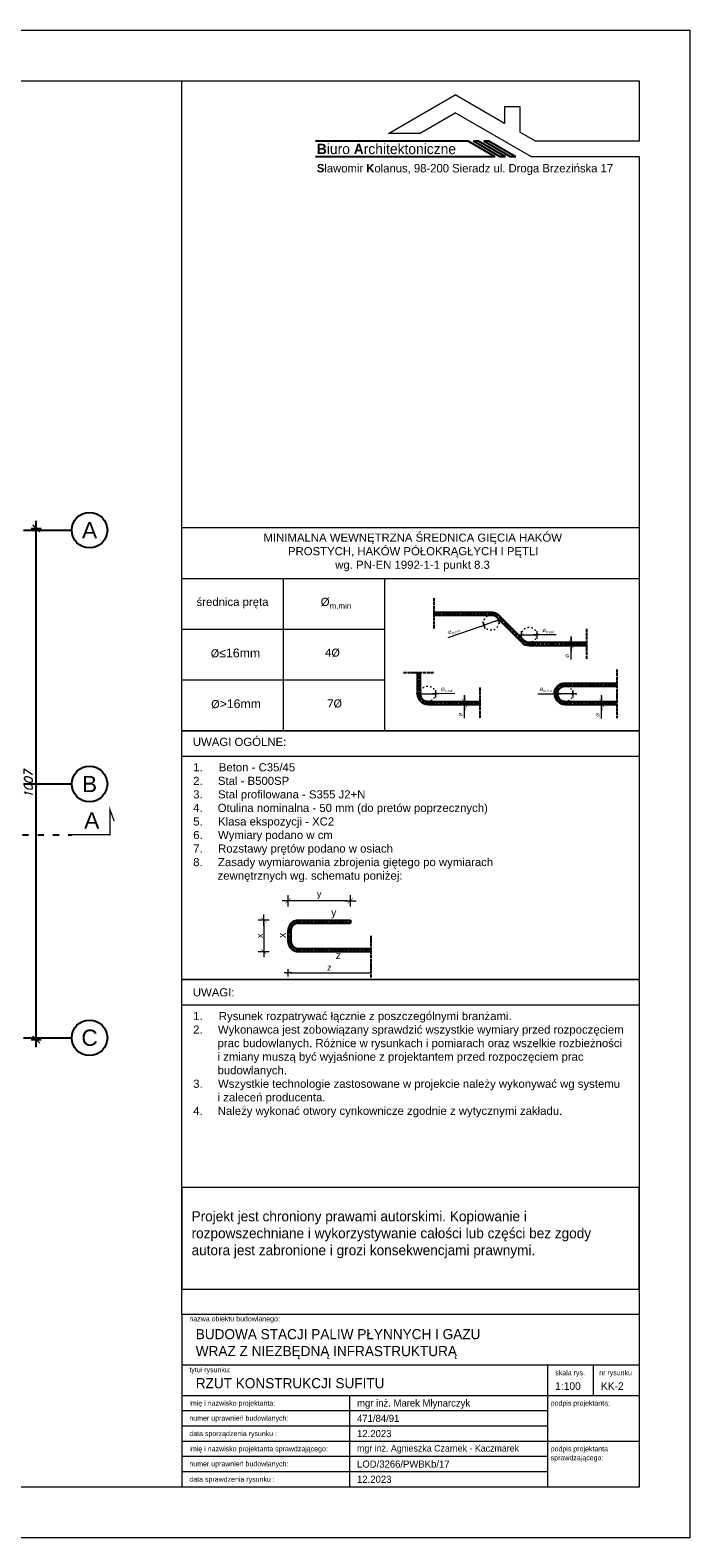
# Model space of a CAD drawing. Header units: millimetres. Extents: x 1814 to 94182, y 11562 to 49454.
# Tile 64 of 143: x 16048 to 17346, y 16813 to 19783. Entities that reach past the tile are written whole.
import ezdxf

# ---------------------------------------------------------------- set-up
doc = ezdxf.new("R2010")
doc.units = ezdxf.units.MM
doc.linetypes.add('ACAD_ISO03W100', pattern=[30, 12, -18])
doc.linetypes.add('ACAD_ISO04W100', pattern=[30, 24, -3, 0, -3])
for name, color, linetype in [('odnośnik', 140, 'Continuous'), ('opis', 50, 'Continuous'), ('osie', 40, 'ACAD_ISO04W100')]:
    doc.layers.add(name, color=color, linetype=linetype)
doc.layers.add('pomoc', color=210, linetype='Continuous', lineweight=9, plot=False)
for name, color, linetype, lineweight in [('ramka', 84, 'Continuous', 15), ('widok 0.15', 150, 'Continuous', 15), ('widok 0.25', 30, 'Continuous', 25), ('wymiar', 135, 'Continuous', 9)]:
    doc.layers.add(name, color=color, linetype=linetype, lineweight=lineweight)
doc.styles.add('ARIAL 16', font='arial.ttf', dxfattribs={"height": 16})
doc.styles.add('GENERATED_STYLE_3', font='arial.ttf')
doc.styles.add('GENERATED_STYLE_4', font='txt')
doc.styles.add('Opisowy', font='arial.ttf')
doc.styles.get("Standard").update_dxf_attribs({"font": 'arial.ttf'})
doc.styles.add('WMF-System0', font='SIMPLEX')
doc.styles.add('WYMIARY', font='simplex.shx', dxfattribs={"oblique": 15})
doc.dimstyles.new('1-100', dxfattribs={"dimscale": 100, "dimtxt": 0.16, "dimasz": 0.2, "dimexe": 0.1, "dimexo": 0.1, "dimgap": 0.075, "dimtad": 1, "dimrnd": 0.01, "dimzin": 9, "dimtxsty": 'WYMIARY', "dimblk": 'ARCHTICK', "dimcen": 0.2, "dimdle": 0.15, "dimadec": 1, "dimazin": 1, "dimtfac": 1, "dimtix": 1, "dimtmove": 2, "dimatfit": 3, "dimldrblk": 'ARCHTICK', "dimfxl": 0, "dimarcsym": 0})

# ---------------------------------------------------------------- blocks, each defined once
blk = doc.blocks.new('_ARCHTICK')
at = {"color": 0, "linetype": 'ByBlock', "lineweight": -2}
blk.add_solid([(0.4, 0.31), (0.31, 0.4), (-0.31, -0.4), (-0.4, -0.31)], dxfattribs=at)
blk = doc.blocks.new('*D1969')
at = {"layer": 'Defpoints', "color": 0}
for p in [(15739.8, 18801.6), (16059.8, 18801.6), (15739.8, 17794.6)]:
    blk.add_point(p, dxfattribs=at)
at = {"layer": 'wymiar', "color": 0, "lineweight": -2}
for p, q in [((16049.8, 18801.6), (16069.8, 18801.6)), ((16059.8, 17779.6), (16059.8, 18816.6)), ((16049.8, 17794.6), (16069.8, 17794.6))]:
    blk.add_line(p, q, dxfattribs=at)
at = {"layer": 'wymiar', "color": 0, "lineweight": -2, "xscale": 20, "yscale": 20, "zscale": 20}
for p, rotation in [((16059.8, 18801.6), 90), ((16059.8, 17794.6), 270)]:
    blk.add_blockref('_ARCHTICK', p, dxfattribs=dict(at, rotation=rotation))
at = {"layer": 'wymiar', "color": 0, "insert": (16044.3, 18298.1), "char_height": 16, "attachment_point": 5, "rotation": 90, "style": 'WYMIARY'}
blk.add_mtext('1007', dxfattribs=at)

msp = doc.modelspace()

# ---------------------------------------------------------------- linework, layer by layer
at = {"linetype": 'Continuous'}
for p, q in [((16910.171, 19564.23), (16609.705, 19564.23)), ((16963.095, 19533.674), (16910.171, 19564.23)), ((16973.28, 19533.674), (16920.356, 19564.23)), ((16930.541, 19564.23), (16920.356, 19564.23)), ((16983.466, 19533.674), (16930.541, 19564.23)), ((16993.651, 19533.674), (16940.727, 19564.23)), ((16950.912, 19564.23), (16940.727, 19564.23)), ((17003.836, 19533.674), (16950.912, 19564.23)), ((16963.095, 19533.674), (16609.705, 19533.674)), ((16983.466, 19533.674), (16973.28, 19533.674)), ((17003.836, 19533.674), (16993.651, 19533.674))]:
    msp.add_line(p, q, dxfattribs=at)
at = {"layer": 'odnośnik', "linetype": 'ACAD_ISO03W100'}
msp.add_line((13512.786, 18198.122), (16129.786, 18198.122), dxfattribs=at)
at = {"layer": 'odnośnik', "const_width": 2.5}
msp.add_lwpolyline([(16129.786, 18198.122), (16204.786, 18198.122), (16204.786, 18248.122), (16213.336, 18224.629)], dxfattribs=at)
at = {"layer": 'odnośnik'}
for centre in [(16164.786, 18798.122), (16164.786, 18298.122), (16164.786, 17798.122)]:
    msp.add_circle(centre, 35, dxfattribs=at)
at = {"layer": 'opis'}
for p, q in [((17101.821, 18576.879), (17123.62, 18576.879)), ((17123.62, 18570.879), (17101.821, 18570.879)), ((16891.821, 18460.963), (16913.62, 18460.963)), ((16913.62, 18454.963), (16891.821, 18454.963)), ((17161.821, 18460.963), (17183.62, 18460.963)), ((17183.62, 18454.963), (17161.821, 18454.963))]:
    msp.add_line(p, q, dxfattribs=at)
at = {"layer": 'osie', "ltscale": 4}
for p, q in [((13512.786, 18798.122), (16129.786, 18798.122)), ((13512.786, 18298.122), (16129.786, 18298.122)), ((13512.786, 17798.122), (16129.786, 17798.122))]:
    msp.add_line(p, q, dxfattribs=at)
at = {"layer": 'osie', "ltscale": 0.25}
for p, q in [((16842.72, 18663.879), (16842.72, 18603.879)), ((17017.448, 18579.151), (16967.992, 18628.607)), ((17142.72, 18603.879), (17142.72, 18543.879)), ((16782.72, 18517.963), (16842.72, 18517.963)), ((17202.72, 18523.879), (17202.72, 18427.963)), ((16932.72, 18487.963), (16932.72, 18427.963)), ((16558.192, 18008.87), (16558.192, 17988.954)), ((16576.192, 18026.87), (16678.192, 18026.87)), ((16718.192, 17998.912), (16718.192, 17916.954)), ((16576.192, 17970.954), (16718.192, 17970.954))]:
    msp.add_line(p, q, dxfattribs=at)
for points in [[(16842.72, 18633.879), (16955.264, 18633.879, -0.19891237), (16967.992, 18628.607)], [(17017.448, 18579.151, 0.19891237), (17030.176, 18573.879), (17142.72, 18573.879)], [(16812.72, 18517.963), (16812.72, 18475.963, 0.41421356), (16830.72, 18457.963), (16932.72, 18457.963)], [(17082.72, 18475.879, -0.41421356), (17100.72, 18493.879), (17202.72, 18493.879)], [(17082.72, 18475.963, 0.41421356), (17100.72, 18457.963), (17202.72, 18457.963)]]:
    msp.add_lwpolyline(points, format="xyb", dxfattribs=at)
for centre, start, end in [((16576.192, 18008.87), 90, 180), ((16576.192, 17988.954), 180, 270)]:
    msp.add_arc(centre, 18, start, end, dxfattribs=at)
at = {"layer": 'pomoc'}
msp.add_lwpolyline([(13146.286, 19783.122), (17346.286, 19783.122), (17346.286, 16813.122), (13146.286, 16813.122)], close=True, dxfattribs=at)
at = {"layer": 'ramka', "linetype": 'Continuous'}
for p, q in [((13146.286, 19683.122), (17246.286, 19683.122)), ((16346.286, 17253.122), (16346.286, 19683.122)), ((17246.286, 19683.122), (17246.286, 19564.23)), ((16753.142, 19579.508), (16884.63, 19655.422)), ((16981.39, 19599.557), (16884.63, 19655.422)), ((16981.39, 19632.842), (16981.39, 19599.557)), ((16981.39, 19632.842), (17011.946, 19632.842)), ((17011.946, 19632.842), (17011.946, 19581.916)), ((16814.254, 19579.508), (16884.63, 19620.139)), ((17034.392, 19533.674), (16884.63, 19620.139)), ((16814.254, 19579.508), (16753.142, 19579.508)), ((17042.58, 19564.23), (17011.946, 19581.916)), ((17246.286, 19564.23), (17042.58, 19564.23)), ((17246.286, 19533.674), (17034.392, 19533.674)), ((17246.286, 19533.674), (17246.286, 16913.122)), ((16346.286, 17253.122), (16346.286, 16913.122)), ((17246.286, 17253.122), (16346.286, 17253.122)), ((17246.286, 17153.122), (16346.286, 17153.122)), ((17066.286, 17153.122), (17066.286, 17093.122)), ((17156.286, 17153.122), (17156.286, 17093.122)), ((17246.286, 17093.122), (16346.286, 17093.122)), ((16676.286, 17093.122), (16676.286, 17003.122)), ((17066.286, 17093.122), (17066.286, 17003.122)), ((17066.286, 17063.122), (16346.286, 17063.122)), ((17066.286, 17033.122), (16346.286, 17033.122)), ((17246.286, 17003.122), (16346.286, 17003.122)), ((16676.286, 17003.122), (16676.286, 16913.122)), ((17066.286, 17003.122), (17066.286, 16913.122)), ((17066.286, 16973.122), (16346.286, 16973.122)), ((17066.286, 16943.122), (16346.286, 16943.122)), ((17246.286, 16913.122), (13146.286, 16913.122))]:
    msp.add_line(p, q, dxfattribs=at)
at = {"layer": 'ramka', "ltscale": 0.2}
for p, q in [((16346.286, 18703.122), (17246.286, 18703.122)), ((16546.286, 18403.122), (16546.286, 18703.122)), ((16746.286, 18403.122), (16746.286, 18703.122)), ((16346.286, 18603.122), (16746.286, 18603.122)), ((16346.286, 18503.122), (16746.286, 18503.122)), ((16346.286, 18353.122), (17246.286, 18353.122)), ((16346.286, 17863.122), (17246.286, 17863.122))]:
    msp.add_line(p, q, dxfattribs=at)
for points in [[(16346.286, 18803.122), (17246.286, 18803.122), (17246.286, 18403.122), (16346.286, 18403.122)], [(16346.286, 18403.122), (17246.286, 18403.122), (17246.286, 17913.122), (16346.286, 17913.122)], [(16346.286, 17913.122), (17246.286, 17913.122), (17246.286, 17503.122), (16346.286, 17503.122)], [(16346.286, 17303.122), (17246.286, 17303.122), (17246.286, 17503.122), (16346.286, 17503.122)]]:
    msp.add_lwpolyline(points, close=True, dxfattribs=at)
at = {"layer": 'widok 0.15', "linetype": 'ACAD_ISO03W100', "ltscale": 0.25}
for centre in [(16955.264, 18615.879), (17030.176, 18591.879), (16830.72, 18475.963), (17100.72, 18475.963)]:
    msp.add_circle(centre, 15, dxfattribs=at)
at = {"layer": 'widok 0.25'}
for p, q in [((17015.327, 18577.03), (16965.871, 18626.486)), ((16576.192, 18029.87), (16678.192, 18029.87)), ((16678.192, 18029.87), (16678.192, 18023.87)), ((16555.192, 18008.87), (16555.192, 17988.954)), ((16561.192, 18008.87), (16561.192, 17988.954)), ((16576.192, 18023.87), (16678.192, 18023.87)), ((16576.192, 17973.954), (16718.192, 17973.954)), ((16576.192, 17967.954), (16718.192, 17967.954))]:
    msp.add_line(p, q, dxfattribs=at)
for points in [[(16842.72, 18636.879), (16955.264, 18636.879, -0.19891237), (16970.114, 18630.728)], [(16842.72, 18630.879), (16955.264, 18630.879, -0.19891237), (16965.871, 18626.486)], [(17142.72, 18576.879), (17030.176, 18576.879, -0.19891237), (17019.569, 18581.273), (16970.114, 18630.728)], [(17015.327, 18577.03, 0.19891237), (17030.176, 18570.879), (17142.72, 18570.879)], [(16809.72, 18517.963), (16809.72, 18475.963, 0.41421356), (16830.72, 18454.963), (16932.72, 18454.963)], [(16815.72, 18517.963), (16815.72, 18475.963, 0.41421356), (16830.72, 18460.963), (16932.72, 18460.963)], [(17079.72, 18475.879, -0.41421356), (17100.72, 18496.879), (17202.72, 18496.879)], [(17079.72, 18475.963, 0.41421356), (17100.72, 18454.963), (17202.72, 18454.963)], [(17085.72, 18475.879, -0.41421356), (17100.72, 18490.879), (17202.72, 18490.879)], [(17085.72, 18475.963, 0.41421356), (17100.72, 18460.963), (17202.72, 18460.963)]]:
    msp.add_lwpolyline(points, format="xyb", dxfattribs=at)
for centre, radius, start, end in [((16576.192, 18008.87), 21, 90, 180), ((16576.192, 18008.87), 15, 90, 180), ((16576.192, 17988.954), 21, 180, 270), ((16576.192, 17988.954), 15, 180, 270)]:
    msp.add_arc(centre, radius, start, end, dxfattribs=at)
at = {"layer": 'wymiar'}
for p, q in [((16976.441, 18623.219), (16962.433, 18618.364)), ((16967.057, 18627.657), (16971.817, 18613.926)), ((16973.216, 18622.102), (16976.996, 18623.412)), ((16870.54, 18586.512), (16937.312, 18609.657)), ((16934.088, 18608.539), (16948.095, 18613.394)), ((16943.471, 18604.101), (16938.712, 18617.832)), ((16969.437, 18620.792), (16941.092, 18610.967)), ((17015.191, 18584.583), (17015.161, 18599.116)), ((17045.161, 18599.176), (17045.191, 18584.643)), ((17011.176, 18591.841), (17007.176, 18591.833)), ((17007.763, 18591.834), (17022.589, 18591.864)), ((17015.176, 18591.849), (17045.176, 18591.909)), ((17052.589, 18591.924), (17037.763, 18591.894)), ((17083.448, 18591.986), (17049.176, 18591.917)), ((17112.72, 18582.879), (17112.72, 18588.879)), ((17112.72, 18587.998), (17112.72, 18565.76)), ((17112.72, 18559.76), (17112.72, 18581.998)), ((17112.72, 18576.879), (17112.72, 18570.879)), ((17112.72, 18576.879), (17112.72, 18570.879)), ((17112.72, 18543.326), (17112.72, 18570.879)), ((17112.72, 18564.879), (17112.72, 18558.879)), ((16811.72, 18475.925), (16807.72, 18475.917)), ((16808.308, 18475.918), (16823.133, 18475.948)), ((16815.735, 18468.667), (16815.706, 18483.2)), ((16815.72, 18475.933), (16845.72, 18475.993)), ((16853.133, 18476.008), (16838.308, 18475.978)), ((16845.706, 18483.26), (16845.735, 18468.727)), ((16883.992, 18476.07), (16849.72, 18476.001)), ((17047.448, 18475.857), (17081.72, 18475.925)), ((17078.308, 18475.918), (17093.133, 18475.948)), ((17085.735, 18468.667), (17085.706, 18483.2)), ((17115.72, 18475.993), (17085.72, 18475.933)), ((17123.133, 18476.008), (17108.308, 18475.978)), ((17115.706, 18483.26), (17115.735, 18468.727)), ((17119.72, 18476.001), (17123.72, 18476.009)), ((16902.72, 18466.963), (16902.72, 18472.963)), ((16902.72, 18472.082), (16902.72, 18449.844)), ((16902.72, 18443.844), (16902.72, 18466.082)), ((16902.72, 18460.963), (16902.72, 18454.963)), ((16902.72, 18460.963), (16902.72, 18454.963)), ((16902.72, 18427.616), (16902.72, 18454.963)), ((16902.72, 18448.963), (16902.72, 18442.963)), ((17172.72, 18466.963), (17172.72, 18472.963)), ((17172.72, 18472.082), (17172.72, 18449.844)), ((17172.72, 18443.844), (17172.72, 18466.082)), ((17172.72, 18460.963), (17172.72, 18454.963)), ((17172.72, 18460.963), (17172.72, 18454.963)), ((17172.72, 18427.163), (17172.72, 18454.963)), ((17172.72, 18448.963), (17172.72, 18442.963)), ((16566.311, 18068.011), (16544.074, 18068.011)), ((16555.192, 18078.911), (16555.192, 18057.111)), ((16672.192, 18068.011), (16561.192, 18068.011)), ((16667.074, 18068.011), (16689.311, 18068.011)), ((16678.192, 18057.111), (16678.192, 18078.911)), ((16518.526, 18029.87), (16496.727, 18029.87)), ((16507.627, 18018.751), (16507.627, 18040.989)), ((16507.627, 18023.87), (16507.627, 17973.954)), ((16507.627, 17979.073), (16507.627, 17956.836)), ((16496.727, 17967.954), (16518.526, 17967.954)), ((16562.605, 17926.128), (16547.78, 17926.128)), ((16555.192, 17933.395), (16555.192, 17918.862)), ((16559.192, 17926.128), (16718.192, 17926.128))]:
    msp.add_line(p, q, dxfattribs=at)
for points, const_width in [([(16971.585, 18625.218), (16967.289, 18616.365)], 0.56), ([(16938.944, 18606.54), (16943.239, 18615.393)], 0.56), ([(17011.704, 18588.363), (17018.648, 18595.335)], 0.56), ([(17048.648, 18595.395), (17041.704, 18588.423)], 0.56), ([(17107.502, 18582.098), (17117.939, 18571.661)], 0.84), ([(17117.939, 18565.661), (17107.502, 18576.098)], 0.84), ([(16812.248, 18472.447), (16819.192, 18479.419)], 0.56), ([(16849.192, 18479.479), (16842.248, 18472.507)], 0.56), ([(17082.248, 18472.447), (17089.192, 18479.419)], 0.56), ([(17119.192, 18479.479), (17112.248, 18472.507)], 0.56), ([(16897.502, 18466.182), (16907.939, 18455.745)], 0.84), ([(16907.939, 18449.745), (16897.502, 18460.182)], 0.84), ([(17167.502, 18466.182), (17177.939, 18455.745)], 0.84), ([(17177.939, 18449.745), (17167.502, 18460.182)], 0.84), ([(16560.411, 18073.23), (16549.974, 18062.792)], 0.84), ([(16672.974, 18062.792), (16683.411, 18073.23)], 0.84), ([(16512.845, 18024.652), (16502.408, 18035.089)], 0.84), ([(16502.408, 17973.173), (16512.845, 17962.736)], 0.84), ([(16558.671, 17929.607), (16551.713, 17922.649)], 0.56)]:
    msp.add_lwpolyline(points, dxfattribs=dict(at, const_width=const_width))

# ---------------------------------------------------------------- texts
at = {"layer": 'opis', "linetype": 'Continuous', "attachment_point": 1}
for s, insert, char_height, rotation, style in [('\\A1;{\\fCentury Gothic|b1|i0|c0|p34;B\\fCentury Gothic|b0|i0|c0|p34;iuro \\fCentury Gothic|b1|i0|c0|p34;A\\fCentury Gothic|b0|i0|c0|p34;rchitektoniczne}', (16612.097, 19559.327), 20.370585, 0.00118, 'GENERATED_STYLE_3'), ('\\A1;{\\fCentury Gothic|b1|i0|c0|p34;S\\fCentury Gothic|b0|i0|c0|p34;ławomir \\fCentury Gothic|b1|i0|c0|p34;K\\fCentury Gothic|b0|i0|c0|p34;olanus, 98-200 Sieradz ul. Droga Brzezińska 17}', (16612.097, 19519.468), 16.590958, 0.00118, 'GENERATED_STYLE_3'), ('\\A1;{\\fCentury Gothic|b0|i0|c0|p34;nazwa obiektu budowlanego:}', (16361.285, 17249.592), 10, 359.99882, 'GENERATED_STYLE_4'), ('\\A1;{\\fCentury Gothic|b0|i0|c0|p34;tytuł rysunku:}', (16361.285, 17149.402), 10, 359.99882, 'GENERATED_STYLE_4'), ('\\A1;{\\fCentury Gothic|b0|i0|c0|p34;skala rys.}', (17081.497, 17143.372), 10, 359.99882, 'GENERATED_STYLE_4'), ('\\A1;{\\fCentury Gothic|b0|i0|c0|p34;nr rysunku}', (17167.921, 17143.372), 10, 359.99882, 'GENERATED_STYLE_4'), ('\\A1;{\\fCentury Gothic|b0|i0|c238|p34;1:100}', (17081.409, 17119.611), 15, 0.00118, 'GENERATED_STYLE_4'), ('\\A1;{\\fCentury Gothic|b0|i0|c0|p34;imię i nazwisko projektanta:}', (16361.285, 17083.563), 10, 359.99882, 'GENERATED_STYLE_4'), ('\\A1;{\\fCentury Gothic|b0|i0|c0|p34;mgr inż. \\fCentury Gothic|b0|i0|c238|p34;Marek Młynarczyk}', (16691.285, 17085.741), 14, 359.99882, 'GENERATED_STYLE_4'), ('\\A1;{\\fCentury Gothic|b0|i0|c0|p34;podpis projektanta:}', (17072.472, 17083.563), 10, 359.99882, 'GENERATED_STYLE_4'), ('\\A1;{\\fCentury Gothic|b0|i0|c0|p34;numer uprawnień budowlanych:}', (16361.285, 17053.995), 10, 359.99882, 'GENERATED_STYLE_4'), ('\\A1;{\\fCentury Gothic|b0|i0|c238|p34;471/84/91}', (16691.285, 17055.474), 14, 359.99882, 'GENERATED_STYLE_4'), ('\\A1;{\\fCentury Gothic|b0|i0|c0|p34;data sporządzenia rysunku :}', (16361.285, 17023.564), 10, 359.99882, 'GENERATED_STYLE_4'), ('\\A1;{\\fCentury Gothic|b0|i0|c238|p34;12\\fCentury Gothic|b0|i0|c0|p34;.202\\fCentury Gothic|b0|i0|c238|p34;3}', (16691.285, 17025.474), 14, 359.99882, 'GENERATED_STYLE_4'), ('\\A1;{\\fCentury Gothic|b0|i0|c0|p34;imię i nazwisko projektanta sprawdzającego:}', (16361.285, 16993.563), 10, 359.99882, 'GENERATED_STYLE_4'), ('\\A1;{\\fCentury Gothic|b0|i0|c0|p34;mgr inż. \\fCentury Gothic|b0|i0|c238|p34;Agnieszka Czarnek - Kaczmarek}', (16691.285, 16996.093), 13, 359.99882, 'GENERATED_STYLE_4'), ('\\A1;{\\fCentury Gothic|b0|i0|c0|p34;numer uprawnień budowlanych:}', (16361.285, 16963.995), 10, 359.99882, 'GENERATED_STYLE_4'), ('\\A1;{\\fCentury Gothic|b0|i0|c238|p34;LOD/3266/PWBKb/17}', (16691.285, 16965.474), 14, 359.99882, 'GENERATED_STYLE_4'), ('\\A1;{\\fCentury Gothic|b0|i0|c0|p34;data sprawdzenia rysunku :}', (16361.285, 16933.564), 10, 359.99882, 'GENERATED_STYLE_4'), ('\\A1;{\\fCentury Gothic|b0|i0|c238|p34;12\\fCentury Gothic|b0|i0|c0|p34;.202\\fCentury Gothic|b0|i0|c238|p34;3}', (16691.285, 16935.474), 14, 359.99882, 'GENERATED_STYLE_4')]:
    msp.add_mtext(s, dxfattribs=dict(at, insert=insert, char_height=char_height, rotation=rotation, style=style))
at = {"layer": 'opis', "char_height": 32, "attachment_point": 5, "style": 'Opisowy'}
for s, insert in [('A', (16164.793, 18798.116)), ('B', (16164.793, 18298.116)), ('A', (16169.125, 18226.398)), ('C', (16164.793, 17798.116))]:
    msp.add_mtext_dynamic_manual_height_columns(s, width=69.04878, gutter_width=80, heights=[35.062], dxfattribs=dict(at, insert=insert))
at = {"layer": 'opis', "ltscale": 0.5, "char_height": 16, "attachment_point": 1}
for s, insert, width in [('{\\W5.08265;  }MINIMALNA WEWNĘTRZNA ŚREDNICA GIĘCIA HAKÓW \\P{\\W8.95259;  }PROSTYCH, HAKÓW PÓŁOKRĄGŁYCH I PĘTLI\\P{\\W8.22102;    }wg. PN-EN 1992-1-1 punkt 8.3', (16444.155, 18791.393), 711.73917), ('{\\W3.479349; }średnica pręta', (16353.783, 18664.885), 183.21964), ('\\A1;{\\W3.791843; }Ø{\\H0.7x;\\S^ m,min;}', (16596.299, 18664.885), 104.05913), ('{\\fCalibri|b0|i0|c0|p34;\\W1.41826; \\W1;Ø\\fArial|b0|i0|c238|p34;\\H1.08333x;≤16mm}', (16395.475, 18564.885), 110.67624), ('{\\fCalibri|b0|i0|c238|p34;\\W3.85528; \\W1;4\\fCalibri|b0|i0|c0|p34;Ø}', (16606.438, 18564.885), 71.63061), ('{\\fCalibri|b0|i0|c0|p34;\\W2.16818; \\W1;Ø\\fArial|b0|i0|c238|p34;\\H1.08333x;>16mm}', (16392.003, 18464.885), 120.07427), ('{\\fCalibri|b0|i0|c238|p34;\\W2.92916; \\W1;7\\fCalibri|b0|i0|c0|p34;Ø}', (16615.878, 18464.885), 60.44808), ('UWAGI OGÓLNE:', (16368.155, 18389.071), 711.73917), ('\\A1;{\\W2.576449; }1.{\\W5.119507; }Beton - C35/45\\P{\\W2.576449; }2.{\\W4.83304; }Stal - B500SP\\P{\\W2.576449; }3.{\\W4.878734; }Stal profilowana - S355 J2+N\\P{\\W2.576449; }4.{\\W4.773286; }Otulina nominalna - 50 mm (do pretów poprzecznych)\\P{\\W2.576449; }5.{\\W4.876977; }Klasa ekspozycji - XC2\\P{\\W2.576449; }6.{\\W4.862917; }Wymiary podano w cm\\P{\\W2.576449; }7.{\\W4.898066; }Rozstawy prętów podano w osiach\\P{\\W2.576449; }8.{\\W4.873462; }Zasady wymiarowania zbrojenia giętego po wymiarach \\P{\\W5.1529;  }zewnętrznych wg. schematu poniżej:', (16352.76, 18339.043), 711.73917), ('UWAGI:', (16368.155, 17895.769), 711.73917), ('\\A1;{\\W2.576449; }1.{\\W5.119507; }Rysunek rozpatrywać łącznie z poszczególnymi branżami.\\P{\\W2.576449; }2.{\\W4.83304; }Wykonawca jest zobowiązany sprawdzić wszystkie wymiary przed rozpoczęciem \\P{\\W5.1529;  }prac budowlanych. Różnice w rysunkach i pomiarach oraz wszelkie rozbieżności \\P{\\W5.1529;  }i zmiany muszą być wyjaśnione z projektantem przed rozpoczęciem prac \\P{\\W5.1529;  }budowlanych.\\P{\\W2.576449; }3.{\\W4.878734; }Wszystkie technologie zastosowane w projekcie należy wykonywać wg systemu \\P{\\W5.1529;  }i zaleceń producenta.\\P{\\W2.576449; }4.{\\W4.773286; }Należy wykonać otwory cynkownicze zgodnie z wytycznymi zakładu.', (16352.76, 17849.043), 861.1118)]:
    msp.add_mtext(s, dxfattribs=dict(at, insert=insert, width=width))
at = {"layer": 'opis', "char_height": 6.4, "attachment_point": 5, "style": 'ARIAL 16'}
for s, insert, rotation in [('\\A1;%%C{\\H0.7x;\\S^ m,min;}', (16882.366, 18598.611), 19.1175), ('\\A1;%%C{\\H0.7x;\\S^ m,min;}', (17068.297, 18599.514), 0.114701), ('\\A1;%%C', (17105.273, 18550.456), 90), ('\\A1;%%C{\\H0.7x;\\S^ m,min;}', (16868.841, 18483.598), 0.114701), ('\\A1;%%C{\\H0.7x;\\S^ m,min;}', (17062.569, 18483.445), 0.114701), ('\\A1;%%C', (16895.273, 18434.746), 90), ('\\A1;%%C', (17165.273, 18434.293), 90)]:
    msp.add_mtext(s, dxfattribs=dict(at, insert=insert, rotation=rotation))
at = {"layer": 'opis', "char_height": 15, "width": 46.02377, "attachment_point": 9, "style": 'WMF-System0'}
for s, insert in [('\\pt315;{\\fArial|b0|i0|c238|p34;y}', (16650.668, 18033.343)), ('\\pt315;{\\fArial|b0|i0|c238|p34;z}', (16659.559, 17953.142))]:
    msp.add_mtext(s, dxfattribs=dict(at, insert=insert))
at = {"layer": 'opis', "insert": (16551.227, 17976.806), "char_height": 15, "width": 46.02377, "attachment_point": 7, "rotation": 90, "style": 'WMF-System0'}
msp.add_mtext('{\\fArial|b0|i0|c238|p34;\\W3.07914; \\W1;x}', dxfattribs=at)
at = {"layer": 'opis', "linetype": 'Continuous', "rotation": 0.00118, "style": 'GENERATED_STYLE_4'}
for s, insert, char_height, width, attachment_point in [('\\A1;{\\fCentury Gothic|b0|i0|c238|p34;\\H0.5x;Projekt jest chroniony prawami autorskimi. Kopiowanie i rozpowszechniane i wykorzystywanie całości lub części bez zgody autora jest zabronione i grozi konsekwencjami prawnymi.}', (16365.6, 17410.259), 40, 865.38003, 4), ('\\A1;{\\fCentury Gothic|b0|i0|c238|p34;BUDOWA STACJI PALIW PŁYNNYCH I GAZU\\PWRAZ Z NIEZBĘDNĄ INFRASTRUKTURĄ}', (16373.819, 17194.677), 20, 872.46524, 4), ('\\A1;{\\fCentury Gothic|b0|i0|c238|p34;RZUT KONSTRUKCJI SUFITU}', (16373.819, 17127.741), 20, 663.90531, 1), ('\\A1;{\\fCentury Gothic|b0|i0|c238|p34;KK-2}', (17171.409, 17119.611), 15, 36.59755, 1)]:
    msp.add_mtext(s, dxfattribs=dict(at, insert=insert, char_height=char_height, width=width, attachment_point=attachment_point))
at = {"layer": 'opis', "linetype": 'Continuous', "insert": (17072.472, 16993.563), "char_height": 10, "attachment_point": 1, "rotation": 359.99882, "line_spacing_factor": 1.06023, "style": 'GENERATED_STYLE_4'}
msp.add_mtext('\\A1;{\\fCentury Gothic|b0|i0|c0|p34;podpis projektanta \\P\\fCentury Gothic|b0|i0|c0|p34;sprawdzającego:}', dxfattribs=at)
at = {"layer": 'wymiar', "char_height": 12.8, "attachment_point": 5, "style": 'ARIAL 16'}
for s, insert in [('\\A1;y', (16616.692, 18079.763)), ('\\A1;z', (16636.692, 17936.528))]:
    msp.add_mtext(s, dxfattribs=dict(at, insert=insert))
at = {"layer": 'wymiar', "insert": (16499.74, 17998.976), "char_height": 12.8, "attachment_point": 5, "rotation": 90, "style": 'ARIAL 16'}
msp.add_mtext('\\A1;x', dxfattribs=at)

# ---------------------------------------------------------------- dimensions: what is measured, and where the dimension line sits
at = {"layer": 'wymiar'}
dim = msp.add_linear_dim(base=(16059.786, 18801.622), p1=(15739.786, 17794.622), p2=(15739.786, 18801.622), angle=90, dimstyle='1-100', override={"dimtfill": 1}, dxfattribs=at)
dim.commit()
dim.dimension.update_dxf_attribs({"geometry": '*D1969', "text_midpoint": (16044.286, 18298.122)})

doc.saveas('drawing.dxf')
